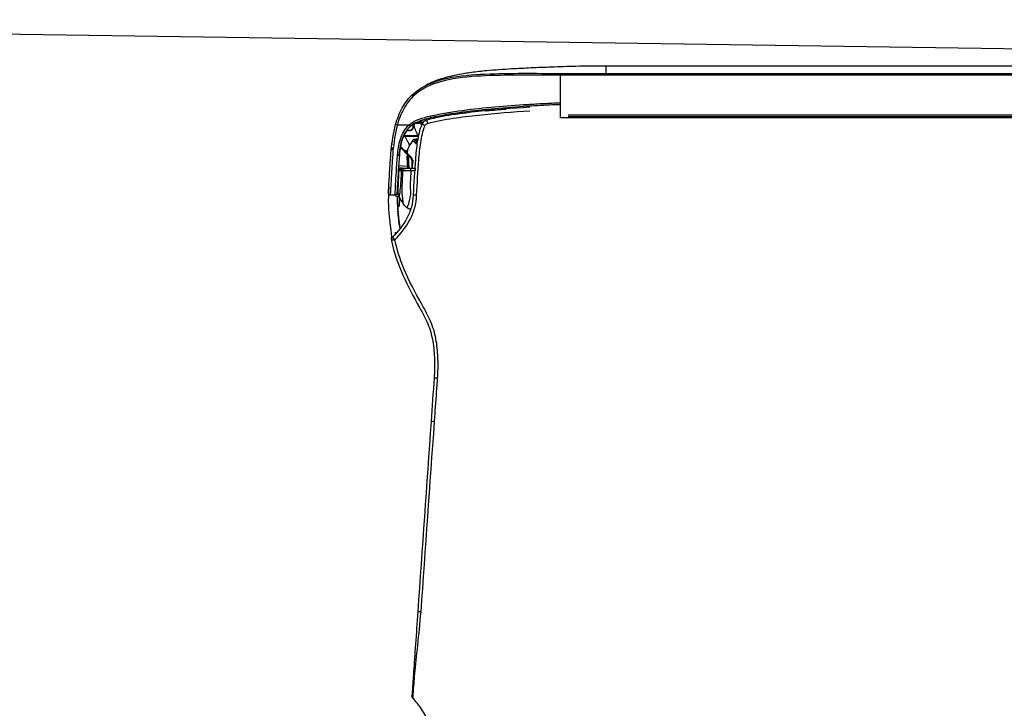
# Model space of a CAD drawing. Header units: millimetres. Extents: x -424979 to 718034, y -72486 to 344972.
# Tile 84 of 256: x 376992 to 377630, y 40305 to 40751. Entities that reach past the tile are written whole.
import ezdxf
from ezdxf import colors
from ezdxf.entities.mleader import LeaderData, LeaderLine
from ezdxf.math import Vec2, Vec3
from ezdxf.xclip import XClip

# ---------------------------------------------------------------- set-up
doc = ezdxf.new("R2010")
doc.units = ezdxf.units.MM
doc.header["$MEASUREMENT"] = 0
doc.header["$XCLIPFRAME"] = 0
doc.layers.add('0100_001_6_0_Nr_pióra__1', color=7, linetype='Continuous', lineweight=13)
doc.layers.add('IS_KLIM Opis_Średnice', color=7, linetype='Continuous', lineweight=9)
doc.layers.add('IS_KLIM_urządzenia', color=3, linetype='Continuous')
doc.layers.add('Rysunki i obrazki', color=7, linetype='Continuous')
picture_1 = doc.add_image_def('image6.tif', size_in_pixel=(4960, 3507))

# ---------------------------------------------------------------- blocks, each defined once
blk = doc.blocks.new('Rysunek_6_6', base_point=(-286891.41, 45461))
at = {"layer": '0100_001_6_0_Nr_pióra__1', "color": 7, "lineweight": 13}
image = blk.add_image(picture_1, insert=(-308193.9, 31055.98), size_in_units=(41994.67, 29692.6), rotation=-1.195405, dxfattribs=at)
image.set_boundary_path([(-0.5, -0.5), (4959.5, 3506.5)])
blk = doc.blocks.new('G$CFEA986A8')
at = {"layer": 'IS_KLIM_urządzenia', "linetype": 'Continuous'}
for p, q in [((960.8, 27.59), (960.8, 27.59)), ((960.8, 27.59), (960.8, 27.58)), ((960.8, 27.58), (960.8, 27.58)), ((962.82, 27.01), (965.29, 26.79)), ((965.33, 27.29), (963.06, 27.49)), ((965.34, 27.5), (963.25, 27.5)), ((963.62, 27.59), (963.77, 27.59)), ((963.77, 27.59), (963.62, 27.59)), ((963.62, 27.59), (963.62, 27.59)), ((963.62, 27.59), (963.62, 27.59)), ((963.78, 27.59), (963.64, 27.59)), ((963.65, 27.59), (963.64, 27.59)), ((963.64, 27.59), (963.65, 27.59)), ((964.65, 27.59), (963.77, 27.59)), ((964.65, 27.59), (963.78, 27.59)), ((963.81, 27.59), (964.11, 27.59)), ((964.11, 27.59), (963.81, 27.59)), ((964.65, 27.59), (963.82, 27.59)), ((963.82, 27.59), (963.82, 27.59)), ((963.96, 27.59), (964.65, 27.59)), ((963.96, 27.59), (963.96, 27.59)), ((964.65, 27.59), (963.96, 27.59)), ((963.96, 27.59), (964.65, 27.59)), ((963.96, 27.59), (963.96, 27.59)), ((964.65, 27.59), (963.96, 27.59)), ((964.64, 27.59), (964.65, 27.59)), ((965.15, 28.07), (964.65, 27.59)), ((964.65, 27.59), (965.09, 28)), ((965.09, 28), (964.65, 27.59)), ((965.08, 27.99), (964.65, 27.59)), ((964.66, 27.6), (964.65, 27.59)), ((964.65, 27.59), (964.66, 27.6)), ((964.65, 27.59), (964.65, 27.59)), ((964.65, 27.58), (964.65, 27.59)), ((964.65, 27.59), (964.65, 27.59)), ((964.65, 27.59), (964.65, 27.59)), ((964.65, 27.59), (964.65, 27.59)), ((964.65, 27.59), (964.65, 27.59)), ((964.65, 27.59), (964.65, 27.59)), ((964.65, 27.59), (964.65, 27.59)), ((964.65, 27.58), (964.65, 27.58)), ((965.08, 28), (964.75, 27.68)), ((964.76, 27.69), (965.08, 27.99)), ((965.13, 27.95), (965.13, 27.96)), ((965.13, 27.94), (965.13, 27.94)), ((965.13, 27.94), (965.13, 27.94)), ((962.04, 24.32), (962.13, 24.22)), ((962.13, 24.22), (964.85, 21.51)), ((962.13, 24.22), (962.49, 24.22)), ((962.49, 24.22), (962.22, 24.49)), ((964.88, 21.83), (962.49, 24.22)), ((962.49, 24.22), (962.63, 24.22)), ((46.52, 13.96), (921.55, 13.84)), ((48.58, 13.7), (919.48, 13.58)), ((921.53, 13.84), (921.53, 2.34)), ((919.48, 13.06), (48.58, 13.18)), ((58.73, 0), (909.33, -0.12)), ((58.74, 2.46), (909.33, 2.34)), ((909.33, 1.87), (58.74, 1.98))]:
    blk.add_line(p, q, dxfattribs=at)
for centre, radius, start, end in [((966.23, 46.82), 1, 314.7826, 11.7219), ((965.57, 23.69), 0.5, 174.3028, 174.8572)]:
    blk.add_arc(centre, radius, start, end, dxfattribs=at)
at = {"layer": 'IS_KLIM_urządzenia', "linetype": 'Continuous', "extrusion": (0, 0, -1)}
for centre, start, end in [((-966.24, 34.23), 2.819, 90), ((-967.54, 34.23), 90, 182.7932)]:
    blk.add_arc(centre, 0.5, start, end, dxfattribs=at)
at = {"layer": 'IS_KLIM_urządzenia', "linetype": 'Continuous'}
for centre, major_axis, ratio, start_param, end_param in [((954.69, 84.17), (-0.998, 0.07), 0.023762, 1.636562, 3.141593), ((966.23, 46.82), (-0.979, -0.203), 0.056856, 1.631801, 3.141593), ((966.23, 46.82), (-0.704, 0.71), 0.020204, 3.141593, 4.63148), ((960.36, 34.82), (0.999, -0.049), 0.051256, 4.768713, 6.283185), ((960.36, 34.78), (0.999, -0.047), 0.051373, 4.768607, 6.283185), ((960.8, 28.09), (0, 0.5), 0.002816, 3.141639, 4.764644), ((961.96, 28.09), (0, 0.5), 0.000868, 1.518284, 3.141546), ((963.62, 27.79), (0, -0.2), 0.000013, 0.000046, 1.220385), ((963.74, 28.09), (0, 0.5), 0.707175, 3.141658, 4.713759), ((964.1, 27.28), (-0.499, -0.033), 0.703948, 5.100293, 5.413725), ((964.11, 27.79), (0, 0.2), 0.000013, 3.141639, 4.361977), ((964.21, 28.09), (0, 0.5), 0.707187, 3.141658, 4.713902), ((961.71, 25.79), (-0.25, 0.009), 0.004928, 4.721292, 6.283312), ((962.22, 24.49), (0.177, 0.177), 0.009872, 1.573264, 3.141593), ((965.57, 23.75), (0.498, -0.042), 0.40242, 1.570829, 3.141593), ((965.57, 23.69), (0.498, -0.05), 0.399009, 1.576336, 3.142289), ((965.57, 23.69), (0.498, -0.045), 0.399039, 1.572475, 3.141593), ((966.78, 22.67), (-0.498, 0.048), 0.655613, 1.68664, 3.142509), ((960.03, 20.77), (-0.282, 0.413), 0.898755, 3.126761, 4.122323), ((960.3, 20.73), (0.367, 0.34), 0.8822, 4.14442, 5.443074), ((960.62, 20.38), (0.376, 0.33), 0.885836, 4.168001, 5.478744), ((961.57, 16.6), (-0.192, 0.056), 0.184381, 0, 0.981312), ((962.44, 15.81), (0.326, -0.379), 0.006066, 3.141593, 4.776304), ((962.34, 17.18), (0, 0.2), 0.576627, 0, 1.56207), ((956.69, 13.39), (0.117, -0.486), 0.019962, 1.512141, 3.141593), ((957.43, 15.43), (0.263, -0.965), 0.021464, 0, 1.498233), ((958.09, 16.02), (0.925, -0.381), 0.043497, 4.774575, 6.283185), ((959.1, 15.2), (0.191, 0.059), 0.212832, 0.62596, 2.147611), ((959.27, 14.73), (-0.18, 0.087), 0.196125, 0, 1.166038), ((959.21, 15.5), (-0.19, -0.061), 0.210046, 3.10566, 3.756008), ((959.99, 15.18), (0, 0.2), 0.433029, 0, 1.56207), ((965.61, 15.81), (-0.482, 0.133), 0.040619, 1.62052, 3.141593), ((960.96, 7.75), (-0.331, 0.375), 0.006851, 1.634627, 3.141593), ((921.53, 2.37), (0, 0.5), 0.000014, 1.623156, 3.109817)]:
    blk.add_ellipse(centre, major_axis=major_axis, ratio=ratio, start_param=start_param, end_param=end_param, dxfattribs=at)
at = {"layer": 'IS_KLIM_urządzenia', "linetype": 'Continuous', "extrusion": (0, 0, -1)}
for centre, major_axis, ratio, start_param, end_param in [((964.05, 27.59), (-0.725, 0), 0.000047, 1.659786, 2.553482), ((964.05, 27.59), (-0.725, 0), 0.000047, 3.72973, 4.623425), ((964.65, 28.09), (0.266, -0.423), 1, 5.550236, 6.844477)]:
    blk.add_ellipse(centre, major_axis=major_axis, ratio=ratio, start_param=start_param, end_param=end_param, dxfattribs=at)
at = {"layer": 'IS_KLIM_urządzenia', "linetype": 'Continuous'}
for points, knots in [([(954.08, 193.57), (954.09, 193.47), (954.15, 191.99), (954.3, 189.13), (954.78, 185.02), (955.5, 181.64), (956.33, 179), (957.09, 177.07), (958, 175.22), (959.36, 172.98), (960.56, 171.47), (961.41, 170.57)], [0, 0, 0, 0, 0.012305, 0.179842, 0.347379, 0.514916, 0.598685, 0.682453, 0.766222, 0.84999, 1, 1, 1, 1]), ([(961.41, 170.57), (961.41, 170.57), (961.37, 169.97), (961.19, 167.65), (961.06, 165.95), (960.67, 161.68), (960.4, 159.11), (959.8, 153.41), (959.5, 150.38), (959.21, 147.27)], [0, 0, 0, 0, 0.250123, 0.250123, 0.500082, 0.500082, 0.750041, 0.750041, 1, 1, 1, 1]), ([(960.1, 147.21), (960.31, 150.21), (960.51, 153.15), (960.9, 158.69), (961.08, 161.2), (961.37, 165.35), (961.48, 167), (961.64, 169.24), (961.68, 169.81), (961.68, 169.81)], [0, 0, 0, 0, 0.25, 0.25, 0.5, 0.5, 0.75, 0.75, 1, 1, 1, 1]), ([(959.21, 147.27), (959.32, 147.27), (959.43, 147.26), (959.63, 147.24), (959.72, 147.24), (959.88, 147.23), (959.95, 147.22), (960.04, 147.21), (960.07, 147.21), (960.09, 147.21), (960.1, 147.21), (960.1, 147.21)], [0, 0, 0, 0, 0.230435, 0.230435, 0.460869, 0.460869, 0.691304, 0.691304, 0.881057, 0.881057, 1, 1, 1, 1]), ([(959.21, 147.27), (959.21, 147.27), (959.21, 147.27), (959.21, 147.27), (959.21, 147.27), (959.21, 147.27)], [0, 0, 0, 0, 0.629495, 0.629495, 1, 1, 1, 1]), ([(955.58, 95.9), (955.58, 95.9), (955.58, 95.9), (955.53, 95.23), (955.49, 94.57), (955.25, 91.24), (955.06, 88.58), (954.84, 85.33), (954.79, 84.73), (954.75, 84.14)], [0, 0, 0, 0, 0.000005, 0.000005, 0.169628, 0.169628, 0.84812, 0.84812, 1, 1, 1, 1]), ([(954.75, 84.14), (954.63, 82.47), (954.61, 80.8), (954.69, 77.48), (954.82, 75.82), (955.37, 72.52), (955.81, 70.89), (957.03, 67.83), (957.82, 66.37), (960.23, 62.03), (961.84, 59.14), (964.54, 53.15), (965.62, 50.05), (966.3, 46.78)], [0, 0, 0, 0, 0.125, 0.125, 0.25, 0.25, 0.375, 0.375, 0.5, 0.5, 0.75, 0.75, 1, 1, 1, 1]), ([(967.2, 47.03), (965.86, 53.51), (962.85, 59.33), (958.84, 66.5), (958.05, 67.93), (956.79, 70.95), (956.34, 72.56), (955.76, 75.84), (955.63, 77.48), (955.55, 80.78), (955.57, 82.47), (955.68, 84.1)], [0, 0, 0, 0, 0.5, 0.5, 0.625, 0.625, 0.75, 0.75, 0.875, 0.875, 1, 1, 1, 1]), ([(966.3, 46.78), (964.67, 45.16), (963.24, 43.34), (961.67, 40.33), (961.23, 39.26), (960.62, 37.05), (960.47, 35.91), (960.41, 34.77)], [0, 0, 0, 0, 0.5, 0.5, 0.75, 0.75, 1, 1, 1, 1]), ([(961.36, 34.77), (961.41, 35.86), (961.55, 36.93), (962.13, 39.01), (962.55, 40.02), (964.04, 42.86), (965.39, 44.59), (966.93, 46.11)], [0, 0, 0, 0, 0.25, 0.25, 0.5, 0.5, 1, 1, 1, 1]), ([(967.94, 32.46), (967.98, 33.04), (968.04, 34.37), (968.09, 36.58), (968.01, 38.79), (967.83, 40.67), (967.66, 42.07), (967.47, 43.41), (967.32, 44.56), (967.24, 45.44), (967.23, 46.03), (967.25, 46.23), (967.27, 46.26)], [0, 0, 0, 0, 0.115267, 0.254457, 0.395518, 0.463491, 0.528201, 0.59274, 0.664878, 0.754718, 0.87115, 1, 1, 1, 1]), ([(967.3, 46.34), (967.3, 46.34), (967.31, 46.4), (967.29, 46.6), (967.29, 46.62), (967.29, 46.62)], [0, 0, 0, 0, 0.020014, 0.885037, 1, 1, 1, 1]), ([(965.56, 35.11), (965.56, 35.53), (965.57, 36.73), (965.52, 38.45), (965.36, 40.28), (965.19, 41.69), (965.03, 42.84), (964.95, 43.45), (964.92, 43.67)], [0, 0, 0, 0, 0.166496, 0.472954, 0.620259, 0.762905, 0.910022, 1, 1, 1, 1]), ([(961.96, 28.12), (962.02, 29.2), (962.07, 30.28), (962.16, 31.9), (962.19, 32.44), (962.06, 33.52), (962.05, 34.06), (962.26, 35.6), (962.42, 36.56), (962.87, 37.76), (963, 38.06), (963.01, 38.08)], [0, 0, 0, 0, 0.25, 0.25, 0.375, 0.375, 0.5, 0.5, 0.75, 0.75, 1, 1, 1, 1]), ([(964.07, 37.1), (963.98, 37.24), (963.79, 37.51), (963.45, 37.81), (963.16, 38.01), (963.04, 38.08), (963, 38.1)], [0, 0, 0, 0, 0.309065, 0.631823, 0.868077, 1, 1, 1, 1]), ([(964.07, 37.09), (963.98, 37.24), (963.78, 37.5), (963.44, 37.81), (963.16, 38), (963.05, 38.06), (963.01, 38.08)], [0, 0, 0, 0, 0.319138, 0.64537, 0.882709, 1, 1, 1, 1]), ([(965.05, 37.8), (965.06, 37.67), (965.08, 37.54), (965.1, 37.37), (965.1, 37.34), (965.1, 37.31)], [0, 0, 0, 0, 0.794972, 0.794972, 1, 1, 1, 1]), ([(960.41, 34.72), (960.26, 31.56), (960.06, 28.4), (959.71, 23.67), (959.56, 22.09), (959.07, 18.98), (958.75, 17.44), (958.13, 15.95)], [0, 0, 0, 0, 0.5, 0.5, 0.75, 0.75, 1, 1, 1, 1]), ([(959.02, 15.64), (959.64, 17.15), (959.98, 18.72), (960.49, 21.88), (960.64, 23.48), (961.01, 28.3), (961.2, 31.53), (961.35, 34.73)], [0, 0, 0, 0, 0.25, 0.25, 0.5, 0.5, 1, 1, 1, 1]), ([(960.41, 34.77), (960.41, 34.77), (960.41, 34.77), (960.41, 34.75), (960.41, 34.74), (960.41, 34.72)], [0, 0, 0, 0, 0.001414, 0.001414, 1, 1, 1, 1]), ([(961.35, 34.73), (961.35, 34.73), (961.35, 34.73), (961.35, 34.74), (961.36, 34.76), (961.36, 34.77)], [0, 0, 0, 0, 0.001471, 0.001471, 1, 1, 1, 1]), ([(964.04, 37.07), (964.04, 37.05), (964.05, 36.71), (964.19, 35.39), (964.31, 34.5), (964.4, 32.69), (964.28, 31.78), (964.18, 29.94), (964.14, 29.01), (964.09, 28.09)], [0, 0, 0, 0, 0.25, 0.25, 0.5, 0.5, 0.75, 0.75, 1, 1, 1, 1]), ([(964.56, 28.09), (964.61, 29), (964.65, 29.9), (964.75, 31.71), (964.82, 32.66), (965.03, 34.22), (965.11, 34.83), (965.16, 35.22), (965.17, 35.23), (965.17, 35.22), (965.17, 35.22), (965.17, 35.22)], [0, 0, 0, 0, 0.284008, 0.284008, 0.568016, 0.568016, 0.852024, 0.852024, 0.994028, 0.994028, 1, 1, 1, 1]), ([(965.46, 34.09), (965.46, 34.09), (965.46, 34.09), (965.46, 34.09), (965.46, 34.13), (965.46, 34.18), (965.46, 34.24), (965.45, 34.36), (965.43, 34.59), (965.34, 34.9), (965.23, 35.11), (965.15, 35.22)], [0, 0, 0, 0, 0.001602, 0.502486, 0.642444, 0.701637, 0.729046, 0.756167, 0.815817, 0.90057, 1, 1, 1, 1]), ([(965.16, 35.25), (965.59, 35.16), (966, 35.01), (966.42, 34.77), (966.45, 34.76), (966.47, 34.74)], [0, 0, 0, 0, 0.941622, 0.941622, 1, 1, 1, 1]), ([(965.16, 35.22), (965.2, 35.15), (965.31, 34.98), (965.39, 34.73), (965.43, 34.55), (965.44, 34.49)], [0, 0, 0, 0, 0.324072, 0.765618, 1, 1, 1, 1]), ([(965.46, 34.03), (965.46, 34.06), (965.46, 34.12), (965.46, 34.12), (965.46, 34.12), (965.46, 34.13), (965.46, 34.13), (965.46, 34.15), (965.46, 34.19), (965.46, 34.32), (965.43, 34.62), (965.36, 34.97), (965.2, 35.18), (965.16, 35.22)], [0, 0, 0, 0, 0.103876, 0.340883, 0.382554, 0.387142, 0.39037, 0.395164, 0.414092, 0.462737, 0.590801, 0.905937, 1, 1, 1, 1]), ([(966.24, 34.73), (966.24, 34.73), (966.19, 33.69), (965.98, 29.9), (965.85, 27.14), (965.59, 23.95)], [0, 0, 0, 0, 0.5, 0.5, 1, 1, 1, 1]), ([(965.63, 15.79), (966.27, 18.17), (966.59, 20.61), (967.02, 25.18), (967.13, 27.31), (967.34, 30.85), (967.42, 32.29), (967.52, 34.22), (967.54, 34.73), (967.54, 34.73)], [0, 0, 0, 0, 0.25, 0.25, 0.5, 0.5, 0.75, 0.75, 1, 1, 1, 1]), ([(965.08, 23.79), (965.34, 26.88), (965.47, 29.57), (965.69, 33.25), (965.74, 34.25), (965.74, 34.25)], [0, 0, 0, 0, 0.500106, 0.500106, 1, 1, 1, 1]), ([(965.46, 34.05), (965.46, 34.04), (965.46, 34.03), (965.45, 33.91), (965.44, 33.65), (965.38, 32.61), (965.33, 31.63), (965.24, 29.85), (965.2, 28.96), (965.15, 28.07)], [0, 0, 0, 0, 0.02439, 0.02439, 0.219512, 0.219512, 0.609756, 0.609756, 1, 1, 1, 1]), ([(968.04, 34.21), (968.04, 34.21), (968.01, 33.7), (967.91, 31.81), (967.82, 30.4), (967.61, 26.94), (967.5, 24.85), (967.06, 20.38), (966.74, 18), (966.09, 15.68)], [0, 0, 0, 0, 0.25, 0.25, 0.5, 0.5, 0.75, 0.75, 1, 1, 1, 1]), ([(967.95, 32.55), (967.95, 32.54), (967.95, 32.54), (967.95, 32.53), (967.95, 32.53), (967.95, 32.53), (967.95, 32.52), (967.95, 32.52)], [0, 0, 0, 0, 0.491862, 0.491862, 0.745898, 0.745898, 1, 1, 1, 1]), ([(961.96, 28.12), (961.63, 28.12), (961.3, 28.12), (960.91, 28.12), (960.86, 28.12), (960.81, 28.12)], [0, 0, 0, 0, 0.8646, 0.8646, 1, 1, 1, 1]), ([(961.52, 27.59), (961.52, 27.5), (961.51, 27.41), (961.49, 26.81), (961.47, 26.31), (961.46, 25.8)], [0, 0, 0, 0, 0.152905, 0.152905, 1, 1, 1, 1]), ([(961.63, 27.59), (961.65, 27.59), (961.67, 27.59), (961.77, 27.59), (961.86, 27.59), (962.03, 27.59), (962.11, 27.59), (962.18, 27.59), (962.19, 27.59), (962.2, 27.59)], [0, 0, 0, 0, 0.082278, 0.082278, 0.515336, 0.515336, 0.94848, 0.94848, 1, 1, 1, 1]), ([(961.7, 25.79), (961.71, 25.96), (961.72, 26.13), (961.74, 26.73), (961.75, 27.16), (961.77, 27.59)], [0, 0, 0, 0, 0.277754, 0.277754, 1, 1, 1, 1]), ([(964.09, 28.09), (963.86, 28.1), (963.57, 28.1), (962.96, 28.11), (962.63, 28.11), (962.19, 28.12), (962.07, 28.12), (961.96, 28.12)], [0, 0, 0, 0, 0.429825, 0.429825, 0.859756, 0.859756, 1, 1, 1, 1]), ([(961.96, 27.59), (962.06, 27.59), (962.15, 27.59), (962.52, 27.59), (962.8, 27.59), (963.31, 27.59), (963.54, 27.59), (963.74, 27.59)], [0, 0, 0, 0, 0.140214, 0.140214, 0.570124, 0.570124, 1, 1, 1, 1]), ([(962.2, 27.59), (962.36, 27.59), (962.53, 27.59), (963.01, 27.59), (963.32, 27.59), (963.62, 27.59)], [0, 0, 0, 0, 0.351844, 0.351844, 1, 1, 1, 1]), ([(962.41, 27.59), (962.46, 26.77), (962.51, 25.96), (962.59, 24.83), (962.61, 24.52), (962.63, 24.22)], [0, 0, 0, 0, 0.726529, 0.726529, 1, 1, 1, 1]), ([(962.85, 24.21), (962.84, 24.38), (962.82, 24.54), (962.77, 25.38), (962.73, 26.04), (962.67, 27), (962.65, 27.3), (962.63, 27.59)], [0, 0, 0, 0, 0.147619, 0.147619, 0.738093, 0.738093, 1, 1, 1, 1]), ([(963.06, 27.49), (963.03, 27.49), (962.99, 27.48), (962.93, 27.44), (962.9, 27.41), (962.86, 27.33), (962.84, 27.29), (962.82, 27.19), (962.81, 27.14), (962.81, 27.06), (962.81, 27.04), (962.82, 27.01)], [0, 0, 0, 0, 0.247479, 0.247479, 0.496795, 0.496795, 0.717384, 0.717384, 0.907765, 0.907765, 1, 1, 1, 1]), ([(963.62, 27.59), (963.63, 27.59), (963.63, 27.59), (963.63, 27.59), (963.64, 27.59), (963.67, 27.59), (963.7, 27.59), (963.73, 27.59), (963.74, 27.59), (963.75, 27.59)], [0, 0, 0, 0, 0.03684, 0.03684, 0.184198, 0.184198, 0.773632, 0.773632, 1, 1, 1, 1]), ([(963.62, 27.59), (963.64, 27.59), (963.66, 27.59), (963.7, 27.59), (963.73, 27.59), (963.76, 27.59), (963.77, 27.59), (963.78, 27.59)], [0, 0, 0, 0, 0.33263, 0.33263, 0.794188, 0.794188, 1, 1, 1, 1]), ([(963.62, 27.59), (963.63, 27.59), (963.63, 27.59), (963.64, 27.59), (963.64, 27.59), (963.67, 27.59), (963.7, 27.59), (963.76, 27.59), (963.79, 27.59), (963.82, 27.59)], [0, 0, 0, 0, 0.02531, 0.02531, 0.126549, 0.126549, 0.531507, 0.531507, 1, 1, 1, 1]), ([(963.78, 27.59), (963.77, 27.59), (963.76, 27.59), (963.72, 27.59), (963.68, 27.59), (963.65, 27.59)], [0, 0, 0, 0, 0.257776, 0.257776, 1, 1, 1, 1]), ([(963.65, 27.59), (963.66, 27.59), (963.67, 27.59), (963.72, 27.59), (963.75, 27.59), (963.78, 27.59)], [0, 0, 0, 0, 0.26079, 0.26079, 1, 1, 1, 1]), ([(964.21, 27.59), (964.25, 27.59), (964.29, 27.59), (964.43, 27.59), (964.51, 27.59), (964.62, 27.59), (964.65, 27.59), (964.65, 27.59)], [0, 0, 0, 0, 0.140473, 0.140473, 0.570712, 0.570712, 1, 1, 1, 1]), ([(964.21, 27.58), (964.25, 27.58), (964.28, 27.58), (964.42, 27.58), (964.51, 27.58), (964.62, 27.58), (964.65, 27.58), (964.65, 27.58)], [0, 0, 0, 0, 0.140333, 0.140333, 0.570144, 0.570144, 1, 1, 1, 1]), ([(965.15, 28.07), (965.15, 28.07), (965.11, 28.07), (964.96, 28.08), (964.85, 28.08), (964.67, 28.09), (964.62, 28.09), (964.56, 28.09)], [0, 0, 0, 0, 0.429933, 0.429933, 0.859697, 0.859697, 1, 1, 1, 1]), ([(964.84, 27.63), (964.84, 27.63), (964.83, 27.62), (964.81, 27.61), (964.8, 27.61), (964.76, 27.6), (964.72, 27.59), (964.67, 27.59), (964.66, 27.59), (964.65, 27.59)], [0, 0, 0, 0, 0.370218, 0.370218, 0.528672, 0.528672, 0.919032, 0.919032, 1, 1, 1, 1]), ([(961.46, 25.8), (961.45, 25.7), (961.46, 25.6), (961.49, 25.29), (961.56, 25.06), (961.74, 24.69), (961.85, 24.53), (962, 24.36), (962.02, 24.34), (962.04, 24.32)], [0, 0, 0, 0, 0.177731, 0.177731, 0.59018, 0.59018, 0.940555, 0.940555, 1, 1, 1, 1]), ([(962.22, 24.49), (962.08, 24.63), (961.96, 24.8), (961.79, 25.15), (961.74, 25.34), (961.71, 25.62), (961.7, 25.71), (961.7, 25.79)], [0, 0, 0, 0, 0.410681, 0.410681, 0.822529, 0.822529, 1, 1, 1, 1]), ([(962.63, 24.22), (962.65, 24.22), (962.68, 24.21), (962.74, 24.21), (962.76, 24.21), (962.8, 24.21), (962.82, 24.21), (962.84, 24.21), (962.84, 24.21), (962.85, 24.21)], [0, 0, 0, 0, 0.315815, 0.315815, 0.631664, 0.631664, 0.946964, 0.946964, 1, 1, 1, 1]), ([(962.85, 24.21), (962.86, 24.21), (962.88, 24.21), (962.93, 24.21), (962.96, 24.21), (963, 24.21)], [0, 0, 0, 0, 0.325415, 0.325415, 1, 1, 1, 1]), ([(962.11, 16.19), (963.2, 17.13), (963.9, 18.42), (964.76, 21.07), (964.95, 22.43), (965.07, 23.73)], [0, 0, 0, 0, 0.5, 0.5, 1, 1, 1, 1]), ([(965.59, 23.89), (965.46, 22.49), (965.26, 21.03), (964.35, 18.18), (963.6, 16.81), (962.45, 15.79)], [0, 0, 0, 0, 0.5, 0.5, 1, 1, 1, 1]), ([(962.77, 22.21), (962.82, 22.35), (962.87, 22.55), (962.93, 22.97), (962.95, 23.17), (962.97, 23.39)], [0, 0, 0, 0, 0.583115, 0.583115, 1, 1, 1, 1]), ([(965.07, 23.73), (965.07, 23.69), (965.06, 23.65), (965.05, 23.52), (965.04, 23.43), (965.02, 23.17), (965, 23.02), (964.95, 22.61), (964.91, 22.36), (964.82, 21.77), (964.76, 21.43), (964.53, 20.35), (964.32, 19.62), (963.81, 18.4), (963.54, 17.9), (963.22, 17.43)], [0, 0, 0, 0, 0.01825, 0.01825, 0.060304, 0.060304, 0.132525, 0.132525, 0.246095, 0.246095, 0.402611, 0.402611, 0.74532, 0.74532, 1, 1, 1, 1]), ([(966.78, 22.01), (966.78, 22.01), (966.84, 22), (966.95, 22.03), (967.07, 22.1), (967.16, 22.19), (967.21, 22.27), (967.24, 22.34), (967.25, 22.39), (967.26, 22.43), (967.26, 22.44), (967.26, 22.45), (967.26, 22.45), (967.26, 22.45), (967.26, 22.46), (967.26, 22.46), (967.26, 22.46)], [0, 0, 0, 0, 0.014957, 0.230647, 0.404323, 0.550842, 0.673461, 0.771778, 0.844068, 0.888574, 0.900891, 0.909159, 0.918712, 0.93551, 0.981208, 1, 1, 1, 1]), ([(967.28, 22.63), (967.28, 22.59), (967.27, 22.55), (967.27, 22.49), (967.26, 22.47), (967.26, 22.46), (967.26, 22.46), (967.26, 22.46)], [0, 0, 0, 0, 0.498718, 0.498718, 0.99668, 0.99668, 1, 1, 1, 1]), ([(967.26, 22.46), (967.26, 22.46), (967.26, 22.46), (967.26, 22.47), (967.27, 22.49), (967.27, 22.53), (967.27, 22.55), (967.27, 22.58)], [0, 0, 0, 0, 0.000031, 0.000031, 0.61098, 0.61098, 1, 1, 1, 1]), ([(963.92, 18.68), (963.54, 18.68), (963.16, 18.68), (962.34, 18.68), (961.91, 18.68), (961.21, 18.68), (960.95, 18.68), (960.49, 18.68), (960.29, 18.68), (960.1, 18.68)], [0, 0, 0, 0, 0.296997, 0.296997, 0.640532, 0.640532, 0.845161, 0.845161, 1, 1, 1, 1]), ([(960.1, 18.68), (960.27, 18.25), (960.44, 17.81), (960.79, 16.91), (960.98, 16.43), (961.16, 15.96)], [0, 0, 0, 0, 0.478968, 0.478968, 1, 1, 1, 1]), ([(960.12, 18.88), (960.23, 18.88), (960.34, 18.88), (960.88, 18.88), (961.32, 18.88), (961.94, 18.88), (962.11, 18.88), (962.86, 18.88), (963.43, 18.88), (964, 18.88)], [0, 0, 0, 0, 0.084494, 0.084494, 0.422472, 0.422472, 0.560579, 0.560579, 1, 1, 1, 1]), ([(960.15, 19.88), (960.2, 19.89), (960.24, 19.89), (960.42, 19.9), (960.55, 19.92), (960.67, 19.93)], [0, 0, 0, 0, 0.263267, 0.263267, 1, 1, 1, 1]), ([(960.77, 20.72), (960.77, 20.72), (960.76, 20.73), (960.71, 20.77), (960.67, 20.79), (960.58, 20.79), (960.53, 20.78), (960.49, 20.75)], [0, 0, 0, 0, 0.062565, 0.062565, 0.548357, 0.548357, 1, 1, 1, 1]), ([(961.01, 19.71), (960.99, 19.7), (960.97, 19.7), (960.86, 19.72), (960.76, 19.8), (960.67, 19.93)], [0, 0, 0, 0, 0.175003, 0.175003, 1, 1, 1, 1]), ([(961.01, 19.74), (961.09, 19.73), (961.31, 19.75), (961.54, 19.93), (961.64, 20.09), (961.66, 20.13)], [0, 0, 0, 0, 0.289751, 0.808576, 1, 1, 1, 1]), ([(961.09, 20.37), (961.18, 20.27), (961.28, 20.21), (961.49, 20.18), (961.61, 20.24), (961.71, 20.35)], [0, 0, 0, 0, 0.456839, 0.456839, 1, 1, 1, 1]), ([(962.31, 21.21), (962.46, 20.92), (962.62, 20.62), (963.03, 19.85), (963.28, 19.36), (963.53, 18.88)], [0, 0, 0, 0, 0.379029, 0.379029, 1, 1, 1, 1]), ([(961.38, 16.66), (961.41, 16.76), (961.46, 16.86), (961.57, 17.03), (961.64, 17.1), (961.8, 17.23), (961.89, 17.28), (962.1, 17.36), (962.22, 17.38), (962.34, 17.38)], [0, 0, 0, 0, 0.230955, 0.230955, 0.455697, 0.455697, 0.706422, 0.706422, 1, 1, 1, 1]), ([(962.23, 17.18), (962.13, 17.18), (962.04, 17.16), (961.87, 17.1), (961.79, 17.06), (961.67, 16.96), (961.61, 16.9), (961.52, 16.77), (961.48, 16.69), (961.46, 16.61)], [0, 0, 0, 0, 0.299295, 0.299295, 0.552236, 0.552236, 0.775182, 0.775182, 1, 1, 1, 1]), ([(963.03, 17.18), (962.84, 17.18), (962.66, 17.18), (962.39, 17.18), (962.31, 17.18), (962.23, 17.18)], [0, 0, 0, 0, 0.696556, 0.696556, 1, 1, 1, 1]), ([(962.34, 17.38), (962.45, 17.38), (962.56, 17.38), (962.84, 17.38), (963.01, 17.38), (963.18, 17.38)], [0, 0, 0, 0, 0.390013, 0.390013, 1, 1, 1, 1]), ([(921.68, 10.32), (923.14, 10.32), (924.6, 10.43), (927.53, 10.58), (928.99, 10.67), (933.37, 10.94), (936.29, 11.16), (942.12, 11.68), (945.03, 11.98), (950.83, 12.75), (953.72, 13.19), (956.57, 13.87)], [0, 0, 0, 0, 0.125, 0.125, 0.25, 0.25, 0.5, 0.5, 0.75, 0.75, 1, 1, 1, 1]), ([(956.7, 13.36), (953.84, 12.67), (950.94, 12.23), (945.12, 11.46), (942.19, 11.16), (936.34, 10.64), (933.41, 10.42), (929.01, 10.14), (927.55, 10.06), (924.61, 9.91), (923.15, 9.8), (921.68, 9.8)], [0, 0, 0, 0, 0.25, 0.25, 0.5, 0.5, 0.75, 0.75, 0.875, 0.875, 1, 1, 1, 1]), ([(957.47, 15.37), (955.22, 14.75), (952.93, 14.35), (948.34, 13.64), (946.03, 13.36), (939.09, 12.61), (934.45, 12.24), (929.8, 11.96)], [0, 0, 0, 0, 0.25, 0.25, 0.5, 0.5, 1, 1, 1, 1]), ([(929.86, 11.03), (934.54, 11.32), (939.21, 11.68), (946.19, 12.44), (948.51, 12.73), (953.12, 13.44), (955.43, 13.85), (957.69, 14.47)], [0, 0, 0, 0, 0.5, 0.5, 0.75, 0.75, 1, 1, 1, 1]), ([(958.13, 15.95), (958.09, 15.85), (958.03, 15.75), (957.88, 15.59), (957.79, 15.51), (957.62, 15.42), (957.55, 15.39), (957.47, 15.37)], [0, 0, 0, 0, 0.368676, 0.368676, 0.737518, 0.737518, 1, 1, 1, 1]), ([(957.69, 14.47), (957.85, 14.51), (958, 14.57), (958.33, 14.76), (958.51, 14.9), (958.81, 15.23), (958.93, 15.43), (959.02, 15.64)], [0, 0, 0, 0, 0.262451, 0.262451, 0.631307, 0.631307, 1, 1, 1, 1]), ([(959.09, 14.81), (959.03, 14.7), (958.97, 14.58), (958.89, 14.43), (958.88, 14.39), (958.86, 14.36)], [0, 0, 0, 0, 0.758703, 0.758703, 1, 1, 1, 1]), ([(959.09, 14.81), (959.14, 14.92), (959.2, 15.01), (959.36, 15.16), (959.45, 15.23), (959.64, 15.32), (959.75, 15.36), (959.91, 15.38), (959.95, 15.38), (959.99, 15.38)], [0, 0, 0, 0, 0.291856, 0.291856, 0.579131, 0.579131, 0.886367, 0.886367, 1, 1, 1, 1]), ([(959.9, 15.18), (959.87, 15.18), (959.84, 15.18), (959.71, 15.16), (959.63, 15.14), (959.47, 15.06), (959.4, 15.01), (959.28, 14.88), (959.22, 14.81), (959.18, 14.73)], [0, 0, 0, 0, 0.114875, 0.114875, 0.424433, 0.424433, 0.71152, 0.71152, 1, 1, 1, 1]), ([(959.99, 15.38), (960.11, 15.38), (960.23, 15.38), (960.55, 15.38), (960.74, 15.38), (960.94, 15.38)], [0, 0, 0, 0, 0.379834, 0.379834, 1, 1, 1, 1]), ([(960.98, 7.72), (962.17, 8.78), (963.14, 10.05), (964.66, 12.8), (965.21, 14.27), (965.63, 15.79)], [0, 0, 0, 0, 0.5, 0.5, 1, 1, 1, 1]), ([(966.09, 15.68), (965.66, 14.11), (965.09, 12.61), (963.52, 9.78), (962.52, 8.46), (961.29, 7.38)], [0, 0, 0, 0, 0.5, 0.5, 1, 1, 1, 1]), ([(965.63, 15.79), (964.68, 15.79), (963.74, 15.79), (962.68, 15.79), (962.57, 15.79), (962.45, 15.79)], [0, 0, 0, 0, 0.894615, 0.894615, 1, 1, 1, 1]), ([(941.83, 11.98), (941.83, 11.98), (940.36, 11.82), (937.4, 11.57), (936.9, 11.53), (936.37, 11.49)], [0, 0, 0, 0, 0.843393, 0.843393, 1, 1, 1, 1]), ([(946.91, 12.54), (947.25, 12.59), (947.6, 12.63), (948.23, 12.71), (948.52, 12.75), (949.02, 12.82), (949.22, 12.85), (949.52, 12.89), (949.61, 12.91), (949.66, 12.91), (949.67, 12.91), (949.67, 12.91)], [0, 0, 0, 0, 0.235675, 0.235675, 0.471347, 0.471347, 0.702455, 0.702455, 0.927895, 0.927895, 1, 1, 1, 1]), ([(921.53, 2.34), (928.28, 2.34), (935.04, 2.23), (945.16, 2.67), (948.53, 2.93), (955.11, 4.29), (958.41, 5.45), (960.98, 7.72)], [0, 0, 0, 0, 0.5, 0.5, 0.75, 0.75, 1, 1, 1, 1]), ([(961.29, 7.38), (958.75, 5.12), (955.39, 3.88), (948.76, 2.48), (945.36, 2.21), (935.15, 1.75), (928.34, 1.87), (921.53, 1.87)], [0, 0, 0, 0, 0.25, 0.25, 0.5, 0.5, 1, 1, 1, 1]), ([(909.33, -0.12), (912.02, -0.11), (916.93, -0.06), (923.67, 0.16), (929.46, 0.4), (934.16, 0.64), (938.14, 0.89), (941.72, 1.18), (945.46, 1.6), (949.41, 2.23), (953.39, 3.16), (956.26, 4.22), (957.73, 4.98), (957.91, 5.08)], [0, 0, 0, 0, 0.162416, 0.296482, 0.407414, 0.51304, 0.581672, 0.650774, 0.735588, 0.811186, 0.895706, 0.987614, 1, 1, 1, 1]), ([(921.53, 1.87), (921.2, 1.87), (920.86, 1.87), (919.2, 1.87), (917.86, 1.87), (914.13, 1.87), (911.73, 1.87), (909.33, 1.87)], [0, 0, 0, 0, 0.081967, 0.081967, 0.409835, 0.409835, 1, 1, 1, 1])]:
    blk.add_open_spline(points, degree=3, knots=knots, dxfattribs=at)
for points, degree in [([(961.41, 170.57), (961.6, 170.37), (961.7, 170.09), (961.68, 169.81)], 3), ([(959.21, 147.27), (958, 130.15), (956.79, 113.02), (955.58, 95.9)], 3), ([(956.51, 95.85), (957.7, 112.97), (958.9, 130.09), (960.1, 147.21)], 3), ([(955.58, 95.9), (956.08, 95.86), (956.51, 95.84), (956.51, 95.85)], 3), ([(955.68, 84.1), (955.96, 88.01), (956.23, 91.93), (956.51, 95.85)], 3), ([(966.26, 44.75), (966.23, 44.93), (966.2, 45.11), (966.17, 45.29)], 3), ([(966.94, 46.13), (967.09, 46.15), (967.24, 46.22), (967.29, 46.32)], 3), ([(967.29, 46.32), (967.31, 46.43), (967.3, 46.54), (967.28, 46.65)], 3), ([(967.29, 46.32), (967.29, 46.33), (967.3, 46.34), (967.3, 46.34)], 3), ([(964.94, 43.51), (965.19, 42.03), (965.36, 40.54), (965.46, 39.04)], 3), ([(963.02, 38.08), (962.56, 38.37), (962.05, 38.54)], 2), ([(963.01, 38.08), (962.7, 38.26), (962.38, 38.43), (962.05, 38.54)], 3), ([(963.01, 38.08), (963.43, 37.83), (963.78, 37.48), (964.04, 37.07)], 3), ([(965.07, 35.52), (965.08, 36.12), (965.09, 36.71), (965.1, 37.31)], 3), ([(965.48, 38.69), (965.55, 37.5), (965.57, 36.3), (965.55, 35.08)], 3), ([(965.18, 35.2), (964.59, 36.16), (964.01, 37.11)], 2), ([(966.24, 34.73), (966.67, 34.73), (967.1, 34.73), (967.54, 34.73)], 3), ([(965.76, 34.34), (965.65, 34.4), (965.55, 34.45), (965.44, 34.49)], 3), ([(967.95, 32.52), (967.94, 32.5), (967.94, 32.48), (967.94, 32.45)], 3), ([(960.8, 27.59), (961.08, 27.59), (961.36, 27.59), (961.63, 27.59)], 3), ([(960.8, 27.59), (961.19, 27.59), (961.58, 27.59), (961.96, 27.59)], 3), ([(960.8, 27.58), (961.04, 27.58), (961.28, 27.58), (961.52, 27.58)], 3), ([(960.8, 27.58), (961.04, 27.58), (961.28, 27.58), (961.52, 27.58)], 3), ([(962.82, 27.01), (962.88, 26.08), (962.94, 25.14), (963, 24.21)], 3), ([(963.12, 27.59), (963.12, 27.56), (963.12, 27.52), (963.12, 27.48)], 3), ([(963.61, 27.59), (963.61, 27.59), (963.62, 27.59), (963.62, 27.59)], 3), ([(963.61, 27.59), (963.62, 27.59), (963.62, 27.59), (963.62, 27.59)], 3), ([(963.62, 27.59), (964.65, 27.59)], 1), ([(963.62, 27.59), (963.62, 27.59), (963.62, 27.59), (963.62, 27.59)], 3), ([(963.62, 27.59), (963.62, 27.59), (963.62, 27.59), (963.62, 27.59)], 3), ([(963.62, 27.59), (963.62, 27.59), (963.62, 27.59), (963.62, 27.59)], 3), ([(964.65, 27.59), (963.72, 27.59)], 1), ([(963.74, 27.59), (963.9, 27.59), (964.05, 27.59), (964.21, 27.59)], 3), ([(963.75, 27.58), (964.65, 27.58)], 1), ([(963.82, 27.58), (963.95, 27.58), (964.08, 27.58), (964.21, 27.58)], 3), ([(964.07, 27.63), (964.08, 27.59), (964.07, 27.54), (964.07, 27.5)], 3), ([(964.56, 28.09), (964.41, 28.09), (964.25, 28.09), (964.09, 28.09)], 3), ([(964.84, 27.63), (964.84, 27.63), (964.84, 27.63)], 2), ([(961.46, 25.8), (961.45, 25.65), (961.45, 25.49), (961.44, 25.34)], 3), ([(961.44, 25.33), (961.45, 25.49), (961.45, 25.64), (961.46, 25.8)], 3), ([(961.44, 25.33), (961.44, 25.34), (961.44, 25.34), (961.44, 25.34)], 3), ([(961.44, 25.34), (961.44, 25.34), (961.44, 25.34), (961.44, 25.34)], 3), ([(961.53, 25.25), (961.5, 25.28), (961.47, 25.31), (961.44, 25.33)], 3), ([(965.59, 23.95), (965.59, 23.93), (965.59, 23.91), (965.59, 23.89)], 3), ([(961.71, 20.35), (962.17, 20.89), (962.5, 21.51), (962.77, 22.21)], 3), ([(963.68, 22.68), (963.41, 22.68), (963.15, 22.68), (962.88, 22.68)], 3), ([(962.91, 22.88), (963.1, 22.88), (963.29, 22.88), (963.48, 22.88)], 3), ([(964.99, 22.88), (965.02, 23.18), (965.05, 23.49), (965.08, 23.79)], 3), ([(965.08, 23.79), (965.07, 23.76), (965.07, 23.74)], 2), ([(960.36, 20.28), (960.28, 20.27), (960.21, 20.27), (960.13, 20.27)], 3), ([(960.32, 19.65), (961.01, 19.71)], 1), ([(960.67, 19.93), (960.57, 20.04), (960.47, 20.16), (960.36, 20.28)], 3), ([(960.77, 20.72), (960.88, 20.6), (960.99, 20.49), (961.09, 20.37)], 3), ([(967.08, 20.79), (967.09, 20.91), (967.11, 21.03), (967.12, 21.15)], 3), ([(956.57, 13.87), (958.54, 14.35), (960.56, 14.86), (962.11, 16.19)], 3), ([(960.96, 15.39), (961.12, 15.8), (961.26, 16.23), (961.38, 16.66)], 3), ([(961.46, 16.61), (961.35, 16.22), (961.22, 15.84), (961.09, 15.47)], 3), ([(955.23, 13.58), (955.2, 13.68), (955.18, 13.77), (955.15, 13.87)], 3), ([(955.37, 13.91), (955.39, 13.82), (955.42, 13.72), (955.44, 13.63)], 3), ([(955.66, 13.67), (955.63, 13.77), (955.61, 13.86), (955.58, 13.96)], 3), ([(955.71, 13.68), (955.63, 13.97)], 1), ([(962.45, 15.79), (960.85, 14.4), (958.75, 13.85), (956.7, 13.36)], 3), ([(957.22, 14.35), (957.26, 14.21), (957.31, 14.07), (957.35, 13.93)], 3), ([(958.86, 14.36), (958.94, 14.51), (959.01, 14.66), (959.09, 14.81)], 3), ([(958.99, 15.2), (958.96, 15.28), (958.94, 15.36), (958.91, 15.43)], 3), ([(959.13, 14.84), (959.07, 14.95), (959.03, 15.08), (958.99, 15.2)], 3), ([(959.14, 15.62), (959.18, 15.51), (959.21, 15.39), (959.25, 15.28)], 3), ([(959.25, 15.28), (959.29, 15.37), (959.32, 15.47), (959.36, 15.57)], 3), ([(959.25, 15.28), (959.26, 15.22), (959.28, 15.16), (959.3, 15.1)], 3), ([(959.47, 15.22), (959.43, 15.33), (959.39, 15.45), (959.36, 15.57)], 3), ([(960.55, 15.18), (960.34, 15.18), (960.12, 15.18), (959.9, 15.18)], 3), ([(951.29, 13.18), (951.31, 13.06), (951.34, 12.94), (951.37, 12.81)], 3), ([(961.43, 7.5), (961.59, 7.65), (961.75, 7.8), (961.9, 7.95)], 3), ([(909.33, 2.34), (909.33, 2.09), (909.33, 1.88), (909.33, 1.87)], 3), ([(909.33, 2.34), (913.4, 2.34), (917.46, 2.34), (921.53, 2.34)], 3), ([(909.33, -0.12), (909.33, -0.12), (909.33, 0.54), (909.33, 1.87)], 3)]:
    blk.add_open_spline(points, degree=degree, dxfattribs=at)

msp = doc.modelspace()

# ---------------------------------------------------------------- block references
at = {"layer": 'IS_KLIM_urządzenia', "xscale": 2.4, "yscale": 2.4, "zscale": 2.4, "rotation": 179.9922287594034}
msp.add_blockref('G$CFEA986A8', (379554.24, 40720.06), dxfattribs=at)
at = {"layer": 'Rysunki i obrazki', "color": 151, "linetype": 'Continuous', "lineweight": 20, "true_color": 0x80c2ff}
ref = msp.add_blockref('Rysunek_6_6', (361669.9, 45461), dxfattribs=at)
XClip(ref).set_block_clipping_path([(-308193.8982892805, 31055.984616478), (-266208.371343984, 30179.8821280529), (-265588.9174272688, 59866.0198290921), (-307574.4443725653, 60742.1223175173)])

# ---------------------------------------------------------------- next in the draw order: leaders
at = {"layer": 'IS_KLIM Opis_Średnice', "ltscale": 30}
ml = msp.add_multileader_mtext('Standard', dxfattribs=at)
ml.set_content('{\\fArial|b0|i0|c238|p0;\\C7;Odprowadzenie skroplin (przewód tłoczny) od klimatyzatora zastosować pompkę skroplin. W związku z brakiem w pobliżu istenijącego pionu kanalizacyji sanitarnej skropliny z klimatyzacji zaleca się odprowadzić na zewnątrz budynku. W tym celu należy zamontować rurę odpływową, która skieruje wodę do rynny lub specjalnego zbiornika. Należy pamiętać o regularnym opróżnianiu zbiornika, aby zapobiec jego przepełnieniu. Ustalić bezpośrednio z Inwestrem podczas  robót budowlanych.  }', color=256)
ml.set_leader_properties()
ml.build(insert=Vec2(0, 0))
ml.multileader.update_dxf_attribs({"text_left_attachment_type": 6, "text_right_attachment_type": 6, "dogleg_length": 0.36})
ctx = ml.context
ctx.base_point, ctx.char_height, ctx.plane_origin, ctx.plane_y_axis = Vec3(364434.53, 36031.62), 250, Vec3(368533.58, 52396.37), Vec3(0, -1)
ctx.left_attachment, ctx.right_attachment = 6, 6
notes = []
notes.append((ctx, [(0, (1, 1, 0), (375426.78, 36031.62), (-1, 0), 0.36, [(1, [(378392.56, 40720.36), (370462.17, 40838.15)], 256, [])])]))
ctx.mtext.insert, ctx.mtext.width, ctx.mtext.flow_direction = Vec3(364436.53, 36355.12), 11099.9713, 5
ctx.mtext.has_bg_fill, ctx.mtext.bg_color, ctx.mtext.bg_scale_factor, ctx.mtext.bg_transparency, ctx.mtext.use_window_bg_color = 1, -939524096, 1.5, 0, 1
for ctx, leaders in notes:
    for number, flags, end, landing, length, lines in leaders:
        leader = LeaderData()
        leader.index, (leader.has_last_leader_line, leader.has_dogleg_vector, leader.attachment_direction) = number, flags
        leader.last_leader_point, leader.dogleg_vector, leader.dogleg_length = Vec3(end), Vec3(landing), length
        for number, points, colour, breaks in lines:
            line = LeaderLine()
            line.index, line.vertices, line.color, line.breaks = number, Vec3.list(points), colors.encode_raw_color(colour), breaks
            leader.lines.append(line)
        ctx.leaders.append(leader)

doc.saveas('drawing.dxf')
